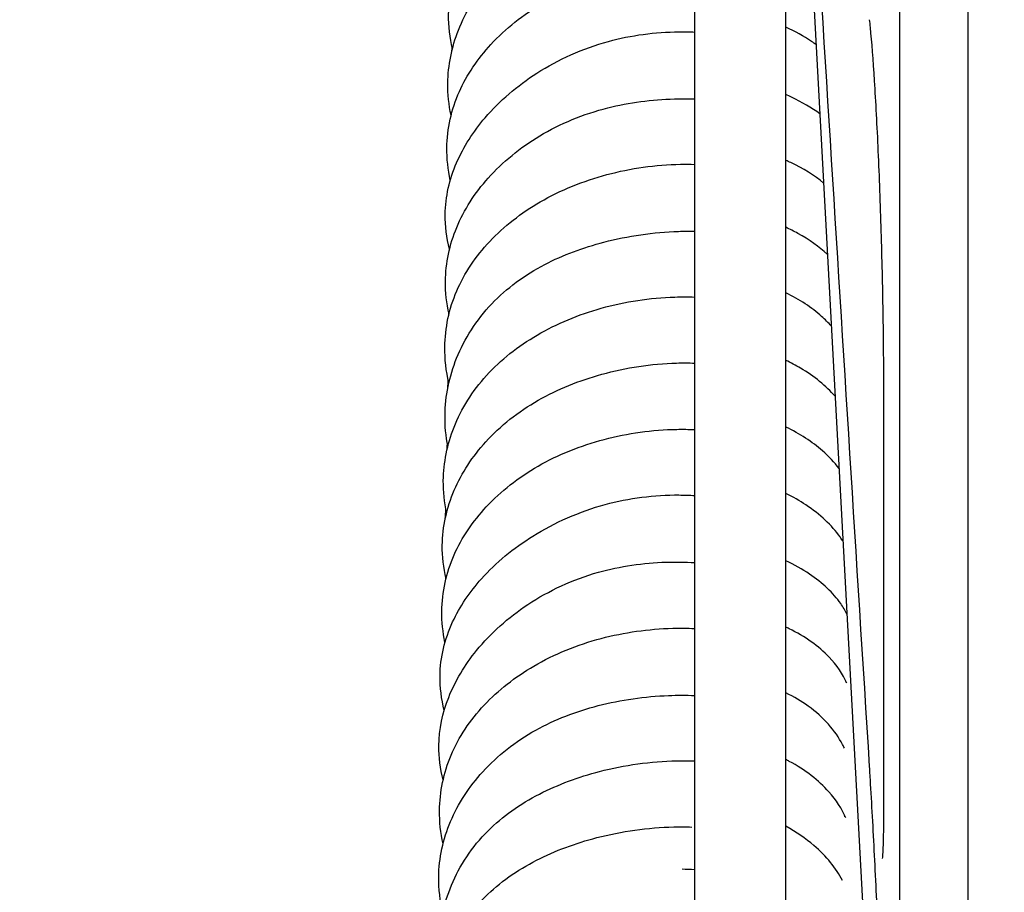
# Model space of a CAD drawing. Header units: millimetres. Extents: x 49320 to 60117, y -4209 to 20568.
# Tile 44 of 252: x 52403.54 to 52407.86, y -1969.88 to -1966.05. Entities that reach past the tile are written whole.
import ezdxf

# ---------------------------------------------------------------- set-up
doc = ezdxf.new("R2010")
doc.units = ezdxf.units.MM
doc.layers.add('_mt_hatch żelbet', color=8, linetype='Continuous', lineweight=9)
doc.layers.add('_mt_widok', color=253, linetype='Continuous')
doc.layers.add('ARCATA', color=4, linetype='Continuous')

# ---------------------------------------------------------------- blocks, each defined once
blk = doc.blocks.new('WINDA 1 DZ')
at = {"layer": 'ARCATA', "color": 5, "true_color": 0x1414ff}
for p, q in [((169.925, 76.9332), (169.925, 65.3942)), ((169.925, 76.9332), (169.925, 65.3942)), ((170.325, 65.3942), (170.325, 75.1687)), ((170.325, 65.3942), (170.325, 75.1687)), ((170.825, 65.0677), (170.825, 75.0437)), ((170.825, 65.0677), (170.825, 75.0437)), ((171.125, 65.0677), (171.125, 75.0437)), ((171.125, 65.0677), (171.125, 75.0437)), ((170.325, 74.2927), (170.825, 65.0677)), ((170.325, 74.2927), (170.825, 65.0677))]:
    blk.add_line(p, q, dxfattribs=at)
blk.add_ellipse((170.855, 68.472), major_axis=(-0.1, 0), ratio=0.79368, start_param=6.283058, end_param=6.283117, dxfattribs=at)
blk.add_ellipse((170.855, 68.472), major_axis=(-0.1, 0), ratio=0.79368, start_param=6.283058, end_param=6.283117, dxfattribs=at)
for points in [[(170.6926, 68.6723), (170.578, 70.5039), (170.4634, 72.3354), (170.349, 74.167)], [(170.6926, 68.6723), (170.578, 70.5039), (170.4634, 72.3354), (170.349, 74.167)], [(168.8599, 71.8119), (168.8602, 71.8165), (168.8605, 71.8212), (168.8608, 71.8259)], [(168.8463, 70.6536), (168.8464, 70.6555), (168.8466, 70.6573), (168.8467, 70.6592)], [(168.8423, 70.3341), (168.8426, 70.345), (168.8432, 70.3558), (168.8441, 70.3667)], [(170.755, 68.472), (170.755, 69.0116), (170.755, 69.6476), (170.755, 70.3491)], [(170.755, 68.472), (170.755, 69.0116), (170.755, 69.6476), (170.755, 70.3491)], [(168.8385, 70.0617), (168.8389, 70.0701), (168.8395, 70.0785), (168.8402, 70.0869)], [(168.8308, 69.7595), (168.8312, 69.7732), (168.8322, 69.7869), (168.8337, 69.8006)], [(168.8332, 69.4927), (168.8333, 69.4945), (168.8334, 69.4963), (168.8336, 69.4981)], [(170.5881, 69.043), (170.5886, 69.0441), (170.5891, 69.0452), (170.5896, 69.0462)], [(170.5881, 69.043), (170.5886, 69.0441), (170.5891, 69.0452), (170.5896, 69.0462)], [(170.5837, 68.4587), (170.5825, 68.4578), (170.5813, 68.4568), (170.5801, 68.4558)], [(170.5837, 68.4587), (170.5825, 68.4578), (170.5813, 68.4568), (170.5801, 68.4558)], [(170.5839, 68.4524), (170.5843, 68.4534), (170.5848, 68.4544), (170.5853, 68.4553)], [(170.5839, 68.4524), (170.5843, 68.4534), (170.5848, 68.4544), (170.5853, 68.4553)], [(169.8696, 68.2231), (169.8881, 68.2228), (169.9066, 68.2221), (169.925, 68.221)]]:
    blk.add_open_spline(points, degree=3, dxfattribs=at)
for points, knots in [([(168.862, 71.8204), (168.8506, 71.8703), (168.8449, 71.9211), (168.8462, 72.0569), (168.8657, 72.1441), (168.9366, 72.2969), (168.9845, 72.3655), (169.1065, 72.495), (169.1843, 72.5558), (169.3622, 72.6588), (169.4662, 72.7008), (169.6733, 72.7517), (169.7776, 72.7643), (169.895, 72.7661), (169.91, 72.766), (169.925, 72.7658)], [194.946824, 194.946824, 194.946824, 194.946824, 195.134585, 195.134585, 195.451897, 195.451897, 195.739483, 195.739483, 196.058136, 196.058136, 196.395027, 196.395027, 196.703315, 196.703315, 196.748339, 196.748339, 196.748339, 196.748339]), ([(168.8565, 71.5291), (168.8463, 71.5755), (168.8415, 71.6227), (168.843, 71.7481), (168.859, 71.8276), (168.9204, 71.9836), (168.9687, 72.0614), (169.0922, 72.1981), (169.1692, 72.2582), (169.3391, 72.3572), (169.4344, 72.3975), (169.6385, 72.4556), (169.7503, 72.473), (169.8819, 72.4772), (169.9035, 72.4773), (169.925, 72.4769)], [188.76177, 188.76177, 188.76177, 188.76177, 188.935442, 188.935442, 189.228647, 189.228647, 189.544521, 189.544521, 189.857935, 189.857935, 190.172018, 190.172018, 190.503111, 190.503111, 190.567772, 190.567772, 190.567772, 190.567772]), ([(168.8529, 71.2436), (168.8425, 71.2908), (168.8374, 71.3389), (168.8388, 71.4698), (168.8574, 71.5547), (168.9255, 71.707), (168.9731, 71.777), (169.0946, 71.9091), (169.1725, 71.9712), (169.3501, 72.0754), (169.4533, 72.1175), (169.6588, 72.1691), (169.7623, 72.1822), (169.8844, 72.1849), (169.9047, 72.1849), (169.925, 72.1845)], [182.583971, 182.583971, 182.583971, 182.583971, 182.761352, 182.761352, 183.070985, 183.070985, 183.362379, 183.362379, 183.684336, 183.684336, 184.019579, 184.019579, 184.325747, 184.325747, 184.386745, 184.386745, 184.386745, 184.386745]), ([(170.755, 70.3491), (170.755, 70.4441), (170.7541, 70.5528), (170.7504, 70.7797), (170.7476, 70.9009), (170.7404, 71.1393), (170.736, 71.2596), (170.7261, 71.4826), (170.7205, 71.5885), (170.7088, 71.7713), (170.7026, 71.8513), (170.6953, 71.9261), (170.6941, 71.9377), (170.6929, 71.9486)], [0, 0, 0, 0, 0.361008, 0.361008, 0.720233, 0.720233, 1.07641, 1.07641, 1.42761, 1.42761, 1.77217, 1.77217, 1.839539, 1.839539, 1.839539, 1.839539]), ([(170.755, 70.3491), (170.755, 70.4441), (170.7541, 70.5528), (170.7504, 70.7797), (170.7476, 70.9009), (170.7404, 71.1393), (170.736, 71.2596), (170.7261, 71.4826), (170.7205, 71.5885), (170.7088, 71.7713), (170.7026, 71.8513), (170.6953, 71.9261), (170.6941, 71.9377), (170.6929, 71.9486)], [0, 0, 0, 0, 0.361008, 0.361008, 0.720233, 0.720233, 1.07641, 1.07641, 1.42761, 1.42761, 1.77217, 1.77217, 1.839539, 1.839539, 1.839539, 1.839539]), ([(168.8496, 70.9417), (168.8367, 70.9917), (168.8299, 71.0432), (168.8313, 71.1712), (168.8494, 71.2489), (168.9109, 71.3912), (168.9539, 71.458), (169.0687, 71.5922), (169.1461, 71.6587), (169.3263, 71.7737), (169.4336, 71.8224), (169.646, 71.8807), (169.7523, 71.8944), (169.8791, 71.8956), (169.9021, 71.8953), (169.925, 71.8944)], [176.387951, 176.387951, 176.387951, 176.387951, 176.576833, 176.576833, 176.860471, 176.860471, 177.136425, 177.136425, 177.46958, 177.46958, 177.825676, 177.825676, 178.138168, 178.138168, 178.207273, 178.207273, 178.207273, 178.207273]), ([(170.458, 71.8393), (170.4516, 71.844), (170.445, 71.8486), (170.4043, 71.8761), (170.3662, 71.8972), (170.325, 71.9156)], [204.056711, 204.056711, 204.056711, 204.056711, 204.0869745, 204.0869745, 204.2412188, 204.2412188, 204.2412188, 204.2412188]), ([(168.8472, 70.6571), (168.8363, 70.7044), (168.8309, 70.7527), (168.8324, 70.8806), (168.8496, 70.9614), (168.913, 71.1145), (168.9605, 71.1883), (169.0822, 71.3242), (169.1591, 71.3872), (169.3347, 71.4924), (169.4371, 71.535), (169.6383, 71.5856), (169.738, 71.5985), (169.8658, 71.602), (169.8954, 71.6019), (169.925, 71.6009)], [170.212296, 170.212296, 170.212296, 170.212296, 170.38992, 170.38992, 170.686985, 170.686985, 170.989837, 170.989837, 171.311989, 171.311989, 171.644886, 171.644886, 171.94029, 171.94029, 172.029212, 172.029212, 172.029212, 172.029212]), ([(170.4745, 71.5353), (170.4378, 71.5621), (170.3959, 71.5868), (170.3422, 71.6122), (170.3337, 71.616), (170.325, 71.6198)], [209.248251, 209.248251, 209.248251, 209.248251, 209.4219716, 209.4219716, 209.4542208, 209.4542208, 209.4542208, 209.4542208]), ([(168.8467, 70.3553), (168.8342, 70.4071), (168.8283, 70.46), (168.8298, 70.5955), (168.8473, 70.6798), (168.9143, 70.8366), (168.9643, 70.9105), (169.0882, 71.042), (169.1638, 71.101), (169.3364, 71.2009), (169.4365, 71.2414), (169.6441, 71.2969), (169.7543, 71.3126), (169.8833, 71.3149), (169.9042, 71.3148), (169.925, 71.3141)], [164.014599, 164.014599, 164.014599, 164.014599, 164.209877, 164.209877, 164.519514, 164.519514, 164.825242, 164.825242, 165.134415, 165.134415, 165.460734, 165.460734, 165.786288, 165.786288, 165.848911, 165.848911, 165.848911, 165.848911]), ([(170.4909, 71.2321), (170.4506, 71.2659), (170.4016, 71.2965), (170.3397, 71.3252), (170.3324, 71.3284), (170.325, 71.3316)], [214.4339877, 214.4339877, 214.4339877, 214.4339877, 214.6432361, 214.6432361, 214.6707235, 214.6707235, 214.6707235, 214.6707235]), ([(170.5079, 70.9189), (170.4712, 70.9527), (170.4275, 70.9841), (170.3612, 71.0206), (170.3434, 71.0295), (170.325, 71.038)], [219.6115197, 219.6115197, 219.6115197, 219.6115197, 219.8130799, 219.8130799, 219.8827756, 219.8827756, 219.8827756, 219.8827756]), ([(168.8421, 70.0768), (168.8332, 70.1218), (168.8291, 70.1675), (168.8307, 70.2974), (168.8482, 70.383), (168.9151, 70.5489), (168.9674, 70.6311), (169.099, 70.7698), (169.1792, 70.8289), (169.3479, 70.9166), (169.4363, 70.9493), (169.6329, 71.0005), (169.7445, 71.0164), (169.8781, 71.0208), (169.9016, 71.021), (169.925, 71.0207)], [157.847409, 157.847409, 157.847409, 157.847409, 158.01619, 158.01619, 158.332671, 158.332671, 158.667067, 158.667067, 158.98198, 158.98198, 159.266585, 159.266585, 159.597983, 159.597983, 159.668213, 159.668213, 159.668213, 159.668213]), ([(168.8368, 69.7856), (168.8265, 69.8321), (168.8217, 69.8795), (168.8232, 70.0054), (168.8394, 70.0852), (168.9011, 70.2416), (168.9496, 70.3196), (169.0735, 70.4561), (169.1499, 70.5161), (169.3199, 70.615), (169.4156, 70.6551), (169.6191, 70.7121), (169.7297, 70.7286), (169.8674, 70.7329), (169.8962, 70.7329), (169.925, 70.732)], [151.662606, 151.662606, 151.662606, 151.662606, 151.836759, 151.836759, 152.13131, 152.13131, 152.447914, 152.447914, 152.760311, 152.760311, 153.075081, 153.075081, 153.402455, 153.402455, 153.488965, 153.488965, 153.488965, 153.488965]), ([(170.5249, 70.6047), (170.5117, 70.6192), (170.4974, 70.6334), (170.4386, 70.6857), (170.3855, 70.7215), (170.325, 70.7505)], [224.783936, 224.783936, 224.783936, 224.783936, 224.8660922, 224.8660922, 225.0997045, 225.0997045, 225.0997045, 225.0997045]), ([(168.834, 69.4962), (168.8229, 69.5445), (168.8172, 69.5937), (168.8186, 69.7245), (168.8373, 69.8073), (168.9031, 69.9603), (168.9503, 70.0326), (169.0722, 70.1669), (169.151, 70.2291), (169.324, 70.3274), (169.4191, 70.3659), (169.6231, 70.4223), (169.7352, 70.4393), (169.872, 70.4432), (169.8986, 70.4432), (169.925, 70.4423)], [145.480519, 145.480519, 145.480519, 145.480519, 145.661745, 145.661745, 145.965741, 145.965741, 146.263983, 146.263983, 146.585847, 146.585847, 146.896826, 146.896826, 147.228739, 147.228739, 147.308233, 147.308233, 147.308233, 147.308233]), ([(170.5416, 70.2966), (170.5023, 70.3418), (170.4503, 70.3842), (170.369, 70.4321), (170.3475, 70.4435), (170.325, 70.4541)], [229.9683735, 229.9683735, 229.9683735, 229.9683735, 230.225371, 230.225371, 230.3112244, 230.3112244, 230.3112244, 230.3112244]), ([(168.8295, 69.2163), (168.82, 69.2617), (168.8153, 69.3078), (168.8167, 69.4372), (168.835, 69.5223), (168.9032, 69.6767), (168.9517, 69.748), (169.0743, 69.8797), (169.1516, 69.9407), (169.326, 70.0407), (169.4255, 70.0804), (169.631, 70.1344), (169.7396, 70.1496), (169.8727, 70.1521), (169.8989, 70.1518), (169.925, 70.1508)], [139.309323, 139.309323, 139.309323, 139.309323, 139.479458, 139.479458, 139.790696, 139.790696, 140.087284, 140.087284, 140.404448, 140.404448, 140.727432, 140.727432, 141.04876, 141.04876, 141.127463, 141.127463, 141.127463, 141.127463]), ([(170.5588, 69.9797), (170.5384, 70.0068), (170.5141, 70.033), (170.4416, 70.0965), (170.3867, 70.1321), (170.325, 70.1617)], [235.1384422, 235.1384422, 235.1384422, 235.1384422, 235.2877047, 235.2877047, 235.5252238, 235.5252238, 235.5252238, 235.5252238]), ([(168.8263, 68.9187), (168.8139, 68.9684), (168.8074, 69.0192), (168.8086, 69.15), (168.8283, 69.2318), (168.8944, 69.3742), (168.9379, 69.438), (169.053, 69.5666), (169.1299, 69.6302), (169.3105, 69.7427), (169.419, 69.7909), (169.6367, 69.8504), (169.7481, 69.8643), (169.8792, 69.8635), (169.9022, 69.8628), (169.925, 69.8614)], [133.118685, 133.118685, 133.118685, 133.118685, 133.305582, 133.305582, 133.602102, 133.602102, 133.868862, 133.868862, 134.194011, 134.194011, 134.553147, 134.553147, 134.879166, 134.879166, 134.948278, 134.948278, 134.948278, 134.948278]), ([(170.5761, 69.6606), (170.572, 69.667), (170.5677, 69.6733), (170.5269, 69.7302), (170.4756, 69.7789), (170.386, 69.8381), (170.3565, 69.8547), (170.325, 69.8699)], [240.3049856, 240.3049856, 240.3049856, 240.3049856, 240.3398561, 240.3398561, 240.6195829, 240.6195829, 240.7406654, 240.7406654, 240.7406654, 240.7406654]), ([(168.8216, 68.6139), (168.8086, 68.6628), (168.8019, 68.7133), (168.8034, 68.8354), (168.819, 68.9078), (168.8747, 69.0486), (168.9166, 69.1181), (169.0297, 69.2571), (169.1064, 69.3259), (169.2847, 69.4437), (169.3905, 69.4932), (169.598, 69.5515), (169.7, 69.5658), (169.8418, 69.5703), (169.8836, 69.5696), (169.925, 69.5672)], [126.918712, 126.918712, 126.918712, 126.918712, 127.102969, 127.102969, 127.368855, 127.368855, 127.652207, 127.652207, 127.990192, 127.990192, 128.343486, 128.343486, 128.644778, 128.644778, 128.769924, 128.769924, 128.769924, 128.769924]), ([(170.5934, 69.3412), (170.5858, 69.3567), (170.5767, 69.3722), (170.5339, 69.4334), (170.4861, 69.4781), (170.3971, 69.5377), (170.3622, 69.5573), (170.325, 69.575)], [245.4672628, 245.4672628, 245.4672628, 245.4672628, 245.5525955, 245.5525955, 245.8117092, 245.8117092, 245.9540446, 245.9540446, 245.9540446, 245.9540446]), ([(168.8209, 68.3331), (168.8101, 68.3813), (168.805, 68.4303), (168.8065, 68.5609), (168.8236, 68.6441), (168.8893, 68.8009), (168.9395, 68.8759), (169.0631, 69.0069), (169.1374, 69.0651), (169.3088, 69.1654), (169.4099, 69.2068), (169.6161, 69.2612), (169.7232, 69.2762), (169.8608, 69.2797), (169.893, 69.2794), (169.925, 69.2779)], [120.746544, 120.746544, 120.746544, 120.746544, 120.927288, 120.927288, 121.233186, 121.233186, 121.541759, 121.541759, 121.846309, 121.846309, 122.175755, 122.175755, 122.492888, 122.492888, 122.589355, 122.589355, 122.589355, 122.589355]), ([(170.5934, 69.0383), (170.5754, 69.0778), (170.5493, 69.1169), (170.4703, 69.1996), (170.4094, 69.2425), (170.3346, 69.2794), (170.3298, 69.2817), (170.325, 69.284)], [250.6659334, 250.6659334, 250.6659334, 250.6659334, 250.8769106, 250.8769106, 251.1508047, 251.1508047, 251.1692641, 251.1692641, 251.1692641, 251.1692641]), ([(168.82, 68.0312), (168.8076, 68.0827), (168.8015, 68.1354), (168.803, 68.2701), (168.8208, 68.3538), (168.887, 68.5097), (168.9354, 68.5837), (169.0595, 68.7197), (169.1386, 68.7825), (169.3113, 68.8784), (169.4051, 68.9144), (169.6016, 68.9654), (169.7069, 68.9802), (169.8489, 68.9855), (169.887, 68.9854), (169.925, 68.9839)], [114.550585, 114.550585, 114.550585, 114.550585, 114.744712, 114.744712, 115.051956, 115.051956, 115.357566, 115.357566, 115.681295, 115.681295, 115.983868, 115.983868, 116.296592, 116.296592, 116.410772, 116.410772, 116.410772, 116.410772]), ([(170.582, 68.7534), (170.5795, 68.7586), (170.5769, 68.7638), (170.5425, 68.8292), (170.4916, 68.8887), (170.3938, 68.9588), (170.3608, 68.9783), (170.325, 68.9956)], [255.8951695, 255.8951695, 255.8951695, 255.8951695, 255.9228796, 255.9228796, 256.2461284, 256.2461284, 256.3842495, 256.3842495, 256.3842495, 256.3842495]), ([(168.8169, 67.7528), (168.8078, 67.7989), (168.8036, 67.8457), (168.8052, 67.9798), (168.8233, 68.0685), (168.8935, 68.2376), (168.9477, 68.3201), (169.0813, 68.4537), (169.1592, 68.5082), (169.3258, 68.5937), (169.4156, 68.6268), (169.6172, 68.6789), (169.7326, 68.695), (169.8725, 68.6982), (169.8988, 68.6981), (169.925, 68.6973)], [108.382428, 108.382428, 108.382428, 108.382428, 108.555859, 108.555859, 108.883904, 108.883904, 109.220438, 109.220438, 109.520731, 109.520731, 109.810194, 109.810194, 110.152053, 110.152053, 110.230745, 110.230745, 110.230745, 110.230745]), ([(170.5887, 68.448), (170.5713, 68.4868), (170.5463, 68.5252), (170.4696, 68.6112), (170.4106, 68.6578), (170.3353, 68.6978), (170.3302, 68.7005), (170.325, 68.7031)], [261.0873239, 261.0873239, 261.0873239, 261.0873239, 261.2935973, 261.2935973, 261.5775094, 261.5775094, 261.5978249, 261.5978249, 261.5978249, 261.5978249]), ([(170.755, 67.1327), (170.755, 67.1755), (170.7542, 67.2366), (170.7507, 67.3866), (170.7481, 67.4783), (170.7412, 67.6803), (170.7368, 67.7935), (170.7271, 68.0241), (170.7215, 68.1445), (170.7098, 68.3762), (170.7035, 68.4906), (170.6957, 68.6215), (170.6941, 68.6472), (170.6926, 68.6723)], [0, 0, 0, 0, 0.345939, 0.345939, 0.699634, 0.699634, 1.056192, 1.056192, 1.408824, 1.408824, 1.756655, 1.756655, 1.843788, 1.843788, 1.843788, 1.843788]), ([(170.755, 67.1327), (170.755, 67.1755), (170.7542, 67.2366), (170.7507, 67.3866), (170.7481, 67.4783), (170.7412, 67.6803), (170.7368, 67.7935), (170.7271, 68.0241), (170.7215, 68.1445), (170.7098, 68.3762), (170.7035, 68.4906), (170.6957, 68.6215), (170.6941, 68.6472), (170.6926, 68.6723)], [0, 0, 0, 0, 0.345939, 0.345939, 0.699634, 0.699634, 1.056192, 1.056192, 1.408824, 1.408824, 1.756655, 1.756655, 1.843788, 1.843788, 1.843788, 1.843788]), ([(170.7495, 68.2693), (170.7495, 68.2693), (170.7495, 68.2694), (170.7498, 68.271), (170.7504, 68.276), (170.752, 68.2966), (170.7531, 68.3188), (170.7546, 68.3802), (170.755, 68.4225), (170.755, 68.4719)], [0.1591227, 0.1591227, 0.1591227, 0.1591227, 0.1754164, 0.1754164, 0.2775329, 0.2775329, 0.4840808, 0.4840808, 0.7294456, 0.7294456, 0.7294456, 0.7294456]), ([(170.7495, 68.2693), (170.7495, 68.2693), (170.7495, 68.2694), (170.7498, 68.271), (170.7504, 68.276), (170.752, 68.2966), (170.7531, 68.3188), (170.7546, 68.3802), (170.755, 68.4225), (170.755, 68.4719)], [0.1591227, 0.1591227, 0.1591227, 0.1591227, 0.1754164, 0.1754164, 0.2775329, 0.2775329, 0.4840808, 0.4840808, 0.7294456, 0.7294456, 0.7294456, 0.7294456]), ([(168.8043, 67.4624), (168.7952, 67.5086), (168.791, 67.5554), (168.7926, 67.6895), (168.8107, 67.7782), (168.8809, 67.9473), (168.9351, 68.0298), (169.0687, 68.1634), (169.1466, 68.2179), (169.3132, 68.3034), (169.403, 68.3365), (169.6047, 68.3886), (169.7201, 68.4047), (169.86, 68.4079), (169.8862, 68.4078), (169.9124, 68.4069)], [108.382428, 108.382428, 108.382428, 108.382428, 108.555859, 108.555859, 108.883904, 108.883904, 109.220438, 109.220438, 109.520731, 109.520731, 109.810194, 109.810194, 110.152053, 110.152053, 110.230745, 110.230745, 110.230745, 110.230745]), ([(170.5741, 68.1727), (170.5458, 68.226), (170.5031, 68.2789), (170.413, 68.3566), (170.3714, 68.3854), (170.325, 68.4105)], [266.3357567, 266.3357567, 266.3357567, 266.3357567, 266.6208995, 266.6208995, 266.8079659, 266.8079659, 266.8079659, 266.8079659])]:
    blk.add_open_spline(points, degree=3, knots=knots, dxfattribs=at)

msp = doc.modelspace()

# ---------------------------------------------------------------- hatches: boundary and pattern name
at = {"layer": '_mt_hatch żelbet', "ltscale": 2, "transparency": 33554687}
h = msp.add_hatch(dxfattribs=at)
h.set_pattern_fill('ANSI36', color=8)
h.set_pattern_definition([(45, (55916.9242, 1437.763), (1.683798, 6.173926), [7.9375, -1.5875, 0, -1.5875])])
edge = h.paths.add_edge_path()
edge.add_line((52283.3225, -2023), (52251.5763, -2023))
edge.add_line((52251.5763, -2023), (52251.5763, -1940.6))
edge.add_line((52251.5763, -1940.6), (52249.7263, -1940.6))
edge.add_line((52249.7263, -1940.6), (52249.6763, -1940.55))
edge.add_arc((52249.6263, -1940.55), 0.05, 0, 90)
edge.add_line((52249.6263, -1940.5), (52247.1263, -1940.5))
edge.add_line((52247.1263, -1940.5), (52247.1263, -1940.575))
edge.add_line((52247.1263, -1940.575), (52247.1013, -1940.6))
edge.add_line((52247.1013, -1940.6), (52246.9013, -1940.6))
edge.add_line((52246.9013, -1940.6), (52246.8763, -1940.575))
edge.add_line((52246.8763, -1940.575), (52246.8763, -1940.5))
edge.add_line((52246.8763, -1940.5), (52246.8263, -1940.5))
edge.add_line((52246.8263, -1940.5), (52246.8263, -1939.5))
edge.add_line((52246.8263, -1939.5), (52246.8763, -1939.5))
edge.add_line((52246.8763, -1939.5), (52246.8763, -1939.425))
edge.add_line((52246.8763, -1939.425), (52246.9013, -1939.4))
edge.add_line((52246.9013, -1939.4), (52247.1013, -1939.4))
edge.add_line((52247.1013, -1939.4), (52247.1263, -1939.425))
edge.add_line((52247.1263, -1939.425), (52247.1263, -1939.5))
edge.add_line((52247.1263, -1939.5), (52249.6263, -1939.5))
edge.add_arc((52249.6263, -1939.45), 0.05, 270, 360)
edge.add_line((52249.6763, -1939.45), (52249.7263, -1939.4))
edge.add_line((52249.7263, -1939.4), (52251.5763, -1939.4))
edge.add_line((52251.5763, -1939.4), (52251.5763, -1932.6))
edge.add_line((52251.5763, -1932.6), (52249.7263, -1932.6))
edge.add_line((52249.7263, -1932.6), (52249.6763, -1932.55))
edge.add_arc((52249.6263, -1932.55), 0.05, 0, 90)
edge.add_line((52249.6263, -1932.5), (52247.1263, -1932.5))
edge.add_line((52247.1263, -1932.5), (52247.1263, -1932.575))
edge.add_line((52247.1263, -1932.575), (52247.1013, -1932.6))
edge.add_line((52247.1013, -1932.6), (52246.9013, -1932.6))
edge.add_line((52246.9013, -1932.6), (52246.8763, -1932.575))
edge.add_line((52246.8763, -1932.575), (52246.8763, -1932.5))
edge.add_line((52246.8763, -1932.5), (52246.8263, -1932.5))
edge.add_line((52246.8263, -1932.5), (52246.8263, -1932.625))
edge.add_arc((52246.8013, -1932.625), 0.025, 270, 360, ccw=False)
edge.add_line((52246.8013, -1932.65), (52245.4513, -1932.65))
edge.add_arc((52245.4513, -1932.625), 0.025, 180, 270, ccw=False)
edge.add_line((52245.4263, -1932.6029), (52245.4263, -1932.5039))
edge.add_line((52245.4263, -1932.5039), (52244.1919, -1932.6))
edge.add_arc((52244.1763, -1932.4006), 0.2, 180, 274.4517, ccw=False)
edge.add_line((52243.9763, -1932.4006), (52243.9763, -1931.5994))
edge.add_arc((52244.1763, -1931.5994), 0.2, 85.5483, 180, ccw=False)
edge.add_line((52244.1919, -1931.4), (52245.4263, -1931.4961))
edge.add_line((52245.4263, -1931.4961), (52245.4263, -1931.3756))
edge.add_arc((52245.4513, -1931.375), 0.025, 90, 180, ccw=False)
edge.add_line((52245.4513, -1931.35), (52246.8013, -1931.35))
edge.add_arc((52246.8013, -1931.375), 0.025, 0, 90, ccw=False)
edge.add_line((52246.8263, -1931.375), (52246.8263, -1931.5))
edge.add_line((52246.8263, -1931.5), (52246.8763, -1931.5))
edge.add_line((52246.8763, -1931.5), (52246.8763, -1931.425))
edge.add_line((52246.8763, -1931.425), (52246.9013, -1931.4))
edge.add_line((52246.9013, -1931.4), (52247.1013, -1931.4))
edge.add_line((52247.1013, -1931.4), (52247.1263, -1931.425))
edge.add_line((52247.1263, -1931.425), (52247.1263, -1931.5))
edge.add_line((52247.1263, -1931.5), (52249.6263, -1931.5))
edge.add_arc((52249.6263, -1931.45), 0.05, 270, 360)
edge.add_line((52249.6763, -1931.45), (52249.7263, -1931.4))
edge.add_line((52249.7263, -1931.4), (52251.5763, -1931.4))
edge.add_line((52251.5763, -1931.4), (52251.5763, -1866.25))
edge.add_line((52251.5763, -1866.25), (52249.7263, -1866.25))
edge.add_line((52249.7263, -1866.25), (52249.6763, -1866.2))
edge.add_arc((52249.6263, -1866.2), 0.05, 0, 90)
edge.add_line((52249.6263, -1866.15), (52247.1263, -1866.15))
edge.add_line((52247.1263, -1866.15), (52247.1263, -1866.225))
edge.add_line((52247.1263, -1866.225), (52247.1013, -1866.25))
edge.add_line((52247.1013, -1866.25), (52246.9013, -1866.25))
edge.add_line((52246.9013, -1866.25), (52246.8763, -1866.225))
edge.add_line((52246.8763, -1866.225), (52246.8763, -1866.15))
edge.add_line((52246.8763, -1866.15), (52246.8263, -1866.15))
edge.add_line((52246.8263, -1866.15), (52246.8263, -1866.275))
edge.add_arc((52246.8013, -1866.275), 0.025, 270, 360, ccw=False)
edge.add_line((52246.8013, -1866.3), (52245.4513, -1866.3))
edge.add_arc((52245.4513, -1866.275), 0.025, 180, 270, ccw=False)
edge.add_line((52245.4263, -1866.275), (52245.4263, -1866.1539))
edge.add_line((52245.4263, -1866.1539), (52244.6919, -1866.25))
edge.add_arc((52244.6763, -1866.0506), 0.2, 180, 274.4517, ccw=False)
edge.add_line((52244.4763, -1866.0506), (52244.4763, -1865.2494))
edge.add_arc((52244.6763, -1865.2494), 0.2, 85.5483, 180, ccw=False)
edge.add_line((52244.6919, -1865.05), (52245.4263, -1865.1461))
edge.add_line((52245.4263, -1865.1461), (52245.4263, -1865.025))
edge.add_arc((52245.4513, -1865.025), 0.025, 90, 180, ccw=False)
edge.add_line((52245.4513, -1865), (52246.8013, -1865))
edge.add_arc((52246.8013, -1865.025), 0.025, 0, 90, ccw=False)
edge.add_line((52246.8263, -1865.025), (52246.8263, -1865.15))
edge.add_line((52246.8263, -1865.15), (52246.8763, -1865.15))
edge.add_line((52246.8763, -1865.15), (52246.8763, -1865.075))
edge.add_line((52246.8763, -1865.075), (52246.9013, -1865.05))
edge.add_line((52246.9013, -1865.05), (52247.1013, -1865.05))
edge.add_line((52247.1013, -1865.05), (52247.1263, -1865.075))
edge.add_line((52247.1263, -1865.075), (52247.1263, -1865.15))
edge.add_line((52247.1263, -1865.15), (52249.6263, -1865.15))
edge.add_arc((52249.6263, -1865.1), 0.05, 270, 360)
edge.add_line((52249.6763, -1865.1), (52249.7263, -1865.05))
edge.add_line((52249.7263, -1865.05), (52251.5763, -1865.05))
edge.add_line((52251.5763, -1865.05), (52251.5763, -1856.15))
edge.add_line((52251.5763, -1856.15), (52249.7263, -1856.15))
edge.add_line((52249.7263, -1856.15), (52249.6763, -1856.1))
edge.add_arc((52249.6263, -1856.1), 0.05, 0, 90)
edge.add_line((52249.6263, -1856.05), (52247.1263, -1856.05))
edge.add_line((52247.1263, -1856.05), (52247.1263, -1856.125))
edge.add_line((52247.1263, -1856.125), (52247.1013, -1856.15))
edge.add_line((52247.1013, -1856.15), (52246.9013, -1856.15))
edge.add_line((52246.9013, -1856.15), (52246.8763, -1856.125))
edge.add_line((52246.8763, -1856.125), (52246.8763, -1856.05))
edge.add_line((52246.8763, -1856.05), (52246.8263, -1856.05))
edge.add_line((52246.8263, -1856.05), (52246.8263, -1856.175))
edge.add_arc((52246.8013, -1856.175), 0.025, 270, 360, ccw=False)
edge.add_line((52246.8013, -1856.2), (52246.4455, -1856.2))
edge.add_spline(control_points=[(52246.4364, -1856.189), (52246.4364, -1856.189), (52246.4363, -1856.1889), (52246.4357, -1856.1887), (52246.4348, -1856.1883), (52246.4317, -1856.1873), (52246.4291, -1856.1866), (52246.4222, -1856.1851), (52246.4176, -1856.1842), (52246.407, -1856.1827), (52246.4009, -1856.182), (52246.3886, -1856.1812), (52246.3824, -1856.181), (52246.3763, -1856.181)], knot_values=[0.024008, 0.024008, 0.024008, 0.024008, 0.028269, 0.028269, 0.039404, 0.039404, 0.055597, 0.055597, 0.075883, 0.075883, 0.097542, 0.097542, 0.117485, 0.117485, 0.117485, 0.117485], degree=3, periodic=0)
edge.add_line((52246.3763, -1856.181), (52245.5763, -1856.181))
edge.add_spline(control_points=[(52245.5763, -1856.1983), (52245.5705, -1856.1983), (52245.5646, -1856.1982), (52245.5452, -1856.198), (52245.5321, -1856.1977), (52245.5073, -1856.1965), (52245.4957, -1856.1957), (52245.4749, -1856.1929), (52245.4654, -1856.191), (52245.4509, -1856.1857), (52245.4454, -1856.183), (52245.4364, -1856.1756), (52245.4329, -1856.1717), (52245.4278, -1856.1618), (52245.4263, -1856.1559), (52245.4263, -1856.1503)], knot_values=[0, 0, 0, 0, 0.0173, 0.0173, 0.057137, 0.057137, 0.096974, 0.096974, 0.13681, 0.13681, 0.163111, 0.163111, 0.180869, 0.180869, 0.199184, 0.199184, 0.199184, 0.199184], degree=3, periodic=0)
edge.add_line((52245.4263, -1856.1503), (52245.4263, -1856.0539))
edge.add_line((52245.4263, -1856.0539), (52244.6919, -1856.15))
edge.add_arc((52244.6763, -1855.9506), 0.2, 180, 274.4517, ccw=False)
edge.add_line((52244.4763, -1855.9506), (52244.4763, -1855.1494))
edge.add_arc((52244.6763, -1855.1494), 0.2, 85.5483, 180, ccw=False)
edge.add_line((52244.6919, -1854.95), (52245.4263, -1855.0461))
edge.add_line((52245.4263, -1855.0461), (52245.4263, -1854.925))
edge.add_arc((52245.4513, -1854.925), 0.025, 90, 180, ccw=False)
edge.add_line((52245.4513, -1854.9), (52246.8013, -1854.9))
edge.add_arc((52246.8013, -1854.925), 0.025, 0, 90, ccw=False)
edge.add_line((52246.8263, -1854.925), (52246.8263, -1855.05))
edge.add_line((52246.8263, -1855.05), (52246.8763, -1855.05))
edge.add_line((52246.8763, -1855.05), (52246.8763, -1854.975))
edge.add_line((52246.8763, -1854.975), (52246.9013, -1854.95))
edge.add_line((52246.9013, -1854.95), (52247.1013, -1854.95))
edge.add_line((52247.1013, -1854.95), (52247.1263, -1854.975))
edge.add_line((52247.1263, -1854.975), (52247.1263, -1855.05))
edge.add_line((52247.1263, -1855.05), (52249.6263, -1855.05))
edge.add_arc((52249.6263, -1855), 0.05, 270, 360)
edge.add_line((52249.6763, -1855), (52249.7263, -1854.95))
edge.add_line((52249.7263, -1854.95), (52251.5763, -1854.95))
edge.add_line((52251.5763, -1854.95), (52251.5763, -1829))
edge.add_line((52251.5763, -1829), (52283.3225, -1829))
edge.add_line((52283.3225, -1829), (52283.3225, -1814.1005))
edge.add_line((52283.3225, -1814.1005), (52236.5763, -1814.1005))
edge.add_line((52236.5763, -1814.1005), (52236.5763, -2038))
edge.add_line((52236.5763, -2038), (52283.3225, -2038))
edge.add_line((52283.3225, -2038.0001), (52283.3225, -2023))
h.paths.add_polyline_path([(52431.5763, -1814.1005), (52283.3225, -1814.1005), (52283.3225, -1829), (52416.5763, -1829), (52416.5713, -1929.1), (52416.5713, -1928.2), (52415.3013, -1928.2), (52414.9013, -1928.2), (52415.9013, -1929.2), (52415.9013, -1942.8), (52414.9013, -1943.8), (52415.3013, -1943.8), (52416.5713, -1943.8), (52416.5763, -1942.9), (52416.5763, -2012), (52431.5763, -2027)])
h.paths.add_polyline_path([(52394.7763, -2014.6463), (52434.3763, -2014.6463)])
h.paths.add_polyline_path([(52431.5763, -2038), (52431.5763, -2027), (52416.5763, -2012), (52416.5763, -2023), (52409.5763, -2023), (52409.5763, -2038)])
edge = h.paths.add_edge_path(flags=16)
edge.add_spline(control_points=[(52245.438, -1939.3876), (52245.4384, -1939.3871), (52245.4389, -1939.3867), (52245.4455, -1939.38), (52245.4525, -1939.3759), (52245.4601, -1939.3726)], knot_values=[0.127222, 0.127222, 0.127222, 0.127222, 0.129604, 0.129604, 0.161729, 0.161729, 0.161729, 0.161729], degree=3, periodic=0)
edge = h.paths.add_edge_path(flags=16)
edge.add_arc((52244.1763, -1940.4006), 0.2, 180, 274.4517, ccw=False)
edge.add_line((52243.9763, -1940.4006), (52243.9763, -1939.5994))
edge.add_arc((52244.1763, -1939.5994), 0.2, 85.5483, 180, ccw=False)
edge.add_line((52244.1919, -1939.4), (52245.4263, -1939.4961))
edge.add_line((52245.4263, -1939.4961), (52245.4263, -1940.0967))
edge.add_spline(control_points=[(52245.4263, -1940.0967), (52245.4263, -1940.0972), (52245.4263, -1940.0977), (52245.4265, -1940.1138), (52245.4288, -1940.1293), (52245.4382, -1940.1589), (52245.4451, -1940.173), (52245.4607, -1940.1946), (52245.4681, -1940.2027), (52245.4763, -1940.2099)], knot_values=[0.091168, 0.091168, 0.091168, 0.091168, 0.092523, 0.092523, 0.132421, 0.132421, 0.171812, 0.171812, 0.199493, 0.199493, 0.199493, 0.199493], degree=3, periodic=0)
edge.add_spline(control_points=[(52245.4763, -1940.2099), (52245.4798, -1940.2129), (52245.4833, -1940.2158), (52245.4999, -1940.2277), (52245.5142, -1940.2348), (52245.5444, -1940.2444), (52245.5605, -1940.2469), (52245.5763, -1940.2469)], knot_values=[0, 0, 0, 0, 0.011492, 0.011492, 0.051269, 0.051269, 0.091168, 0.091168, 0.091168, 0.091168], degree=3, periodic=0)
edge.add_line((52245.5763, -1940.2469), (52246.3763, -1940.2469))
edge.add_spline(control_points=[(52246.3763, -1940.2469), (52246.3767, -1940.2469), (52246.3771, -1940.2469), (52246.3826, -1940.247), (52246.3877, -1940.2478), (52246.3975, -1940.2509), (52246.4022, -1940.2532), (52246.4106, -1940.2589), (52246.4143, -1940.2624), (52246.4204, -1940.27), (52246.4226, -1940.2741), (52246.4256, -1940.2824), (52246.4263, -1940.2866), (52246.4263, -1940.2906)], knot_values=[0, 0, 0, 0, 0.001746, 0.001746, 0.02414, 0.02414, 0.046992, 0.046992, 0.070489, 0.070489, 0.093985, 0.093985, 0.117481, 0.117481, 0.117481, 0.117481], degree=3, periodic=0)
edge.add_spline(control_points=[(52246.4263, -1940.2964), (52246.4263, -1940.3017), (52246.4251, -1940.3073), (52246.42, -1940.3174), (52246.4161, -1940.322), (52246.4072, -1940.3292), (52246.4016, -1940.3323), (52246.3893, -1940.3364), (52246.3826, -1940.3374), (52246.3763, -1940.3374)], knot_values=[-0.075489, -0.075489, -0.075489, -0.075489, -0.056592, -0.056592, -0.037695, -0.037695, -0.018848, -0.018848, 0, 0, 0, 0], degree=3, periodic=0)
edge.add_line((52246.3763, -1940.3374), (52245.5763, -1940.3374))
edge.add_spline(control_points=[(52245.5763, -1940.3374), (52245.5576, -1940.3374), (52245.5376, -1940.3404), (52245.5008, -1940.3523), (52245.4841, -1940.3612), (52245.4569, -1940.3815), (52245.4451, -1940.3943), (52245.4298, -1940.4207), (52245.4263, -1940.4342), (52245.4263, -1940.4458)], knot_values=[0.959969, 0.959969, 0.959969, 0.959969, 1.016264, 1.016264, 1.07256, 1.07256, 1.132171, 1.132171, 1.191783, 1.191783, 1.191783, 1.191783], degree=3, periodic=0)
edge.add_line((52245.4263, -1940.4458), (52245.4263, -1940.4864))
edge.add_line((52245.4263, -1940.5039), (52244.1919, -1940.6))
h.paths.add_polyline_path([(52424.0558, -1941.7, -0.437158), (52424.2713, -1941.8994), (52424.2713, -1942.7006, -0.437158), (52424.0558, -1942.9), (52422.8213, -1942.8039), (52422.8213, -1942.925, -0.414214), (52422.7963, -1942.95), (52421.4463, -1942.95, -0.414214), (52421.4213, -1942.925), (52421.4213, -1942.8), (52421.3713, -1942.8), (52421.3713, -1942.875), (52421.3463, -1942.9), (52421.1463, -1942.9), (52421.1213, -1942.875), (52421.1213, -1942.8), (52418.6213, -1942.8, 0.414214), (52418.5713, -1942.85), (52418.5213, -1942.9), (52418.5213, -1941.7), (52418.5713, -1941.75, 0.414214), (52418.6213, -1941.8), (52421.1213, -1941.8), (52421.1213, -1941.725), (52421.1463, -1941.7), (52421.3463, -1941.7), (52421.3713, -1941.725), (52421.3713, -1941.8), (52421.4213, -1941.8), (52421.4213, -1941.675, -0.414214), (52421.4463, -1941.65), (52422.7963, -1941.65, -0.414214), (52422.8213, -1941.675), (52422.8213, -1941.7961)], flags=16)
edge = h.paths.add_edge_path(flags=16)
edge.add_line((52421.5713, -1929.0538), (52422.6713, -1929.0538))
edge.add_spline(control_points=[(52422.6713, -1929.0565), (52422.6848, -1929.0565), (52422.6983, -1929.0568), (52422.7243, -1929.0581), (52422.7368, -1929.0591), (52422.76, -1929.0622), (52422.7706, -1929.0642), (52422.7901, -1929.0704), (52422.799, -1929.0743), (52422.8099, -1929.0841), (52422.8127, -1929.0872), (52422.8185, -1929.0963), (52422.8208, -1929.1029), (52422.8213, -1929.1104), (52422.8213, -1929.1113), (52422.8213, -1929.1122)], knot_values=[0, 0, 0, 0, 0.039334, 0.039334, 0.078667, 0.078667, 0.118001, 0.118001, 0.157334, 0.157334, 0.171979, 0.171979, 0.193578, 0.193578, 0.196668, 0.196668, 0.196668, 0.196668], degree=3, periodic=0)
edge.add_line((52422.8213, -1929.1122), (52422.8213, -1929.1961))
edge.add_line((52422.8213, -1929.1961), (52424.0558, -1929.1))
edge.add_arc((52424.0713, -1929.2994), 0.2, 360, 94.4517, ccw=False)
edge.add_line((52424.2713, -1929.2994), (52424.2713, -1930.1006))
edge.add_arc((52424.0713, -1930.1006), 0.2, 265.5483, 360, ccw=False)
edge.add_line((52424.0558, -1930.3), (52422.8213, -1930.2039))
edge.add_line((52422.8213, -1930.2039), (52422.8213, -1930.319))
edge.add_arc((52422.7963, -1930.325), 0.025, 270, 360, ccw=False)
edge.add_line((52422.7963, -1930.35), (52421.4463, -1930.35))
edge.add_arc((52421.4463, -1930.325), 0.025, 180, 270, ccw=False)
edge.add_line((52421.4213, -1930.325), (52421.4213, -1930.2))
edge.add_line((52421.4213, -1930.2), (52421.3713, -1930.2))
edge.add_line((52421.3713, -1930.2), (52421.3713, -1930.275))
edge.add_line((52421.3713, -1930.275), (52421.3463, -1930.3))
edge.add_line((52421.3463, -1930.3), (52421.1463, -1930.3))
edge.add_line((52421.1463, -1930.3), (52421.1213, -1930.275))
edge.add_line((52421.1213, -1930.275), (52421.1213, -1930.2))
edge.add_line((52421.1213, -1930.2), (52418.6213, -1930.2))
edge.add_arc((52418.6213, -1930.25), 0.05, 90, 180)
edge.add_line((52418.5713, -1930.25), (52418.5213, -1930.3))
edge.add_line((52418.5213, -1930.3), (52416.5763, -1930.3))
edge.add_line((52416.5713, -1930.3), (52416.5713, -1929.1))
edge.add_line((52416.5763, -1929.1), (52418.5213, -1929.1))
edge.add_line((52418.5213, -1929.1), (52418.5713, -1929.15))
edge.add_arc((52418.6213, -1929.15), 0.05, 180, 270)
edge.add_line((52418.6213, -1929.2), (52421.1213, -1929.2))
edge.add_line((52421.1213, -1929.2), (52421.1213, -1929.125))
edge.add_line((52421.1213, -1929.125), (52421.1463, -1929.1))
edge.add_line((52421.1463, -1929.1), (52421.3463, -1929.1))
edge.add_line((52421.3463, -1929.1), (52421.3713, -1929.125))
edge.add_line((52421.3713, -1929.125), (52421.3713, -1929.2))
edge.add_line((52421.3713, -1929.2), (52421.4213, -1929.2))
edge.add_line((52421.4213, -1929.2), (52421.4213, -1929.1122))
edge.add_spline(control_points=[(52421.4213, -1929.1053), (52421.4213, -1929.1039), (52421.4214, -1929.1025), (52421.4223, -1929.0949), (52421.4248, -1929.0886), (52421.4308, -1929.0801), (52421.4338, -1929.0772), (52421.445, -1929.0684), (52421.4538, -1929.0651), (52421.4729, -1929.06), (52421.4834, -1929.0583), (52421.5063, -1929.0558), (52421.5187, -1929.055), (52421.5445, -1929.054), (52421.5579, -1929.0538), (52421.5713, -1929.0538)], knot_values=[0, 0, 0, 0, 0.004418, 0.004418, 0.024591, 0.024591, 0.039334, 0.039334, 0.078667, 0.078667, 0.118001, 0.118001, 0.157334, 0.157334, 0.196668, 0.196668, 0.196668, 0.196668], degree=3, periodic=0)
edge = h.paths.add_edge_path(flags=16)
edge.add_spline(control_points=[(52422.8213, -1929.1122), (52422.8213, -1929.1113), (52422.8213, -1929.1104), (52422.8208, -1929.1029), (52422.8185, -1929.0963), (52422.8127, -1929.0872), (52422.8099, -1929.0841), (52422.799, -1929.0743), (52422.7901, -1929.0704), (52422.7706, -1929.0642), (52422.76, -1929.0622), (52422.7368, -1929.0591), (52422.7243, -1929.0581), (52422.6983, -1929.0568), (52422.6848, -1929.0565), (52422.6713, -1929.0565)], knot_values=[0, 0, 0, 0, 0.00309, 0.00309, 0.024689, 0.024689, 0.039334, 0.039334, 0.078667, 0.078667, 0.118001, 0.118001, 0.157334, 0.157334, 0.196668, 0.196668, 0.196668, 0.196668], degree=3, periodic=0)
edge.add_spline(control_points=[(52422.6713, -1929.0538), (52422.6761, -1929.0538), (52422.681, -1929.0538), (52422.6992, -1929.054), (52422.7125, -1929.0545), (52422.7374, -1929.0559), (52422.7493, -1929.057), (52422.7707, -1929.0602), (52422.7805, -1929.0624), (52422.7957, -1929.0682), (52422.8017, -1929.0712), (52422.8111, -1929.0792), (52422.8147, -1929.0834), (52422.8199, -1929.0935), (52422.8213, -1929.0996), (52422.8213, -1929.1053)], knot_values=[0, 0, 0, 0, 0.014118, 0.014118, 0.053458, 0.053458, 0.092798, 0.092798, 0.132138, 0.132138, 0.159634, 0.159634, 0.178131, 0.178131, 0.1967, 0.1967, 0.1967, 0.1967], degree=3, periodic=0)
h.paths.add_polyline_path([(52416.5763, -1941.7), (52416.5713, -1942.9), (52416.5713, -1941.7)], is_closed=False, flags=16)
h.paths.add_polyline_path([(52416.5763, -1930.3), (52416.5713, -1941.7), (52416.5713, -1930.3)], is_closed=False, flags=16)
edge = h.paths.add_edge_path(flags=0)
edge.add_spline(control_points=[(52422.6713, -1942.4147), (52422.6901, -1942.4147), (52422.7101, -1942.4184), (52422.7469, -1942.4333), (52422.7636, -1942.4445), (52422.7907, -1942.4709), (52422.8025, -1942.4879), (52422.8178, -1942.5243), (52422.8213, -1942.5436), (52422.8213, -1942.5611)], knot_values=[0.728155, 0.728155, 0.728155, 0.728155, 0.78445, 0.78445, 0.840746, 0.840746, 0.900357, 0.900357, 0.959969, 0.959969, 0.959969, 0.959969], degree=3, periodic=0)
edge.add_spline(control_points=[(52422.8213, -1942.5611), (52422.8213, -1942.5436), (52422.8178, -1942.5243), (52422.8025, -1942.4879), (52422.7907, -1942.4709), (52422.7636, -1942.4445), (52422.7469, -1942.4333), (52422.7101, -1942.4184), (52422.6901, -1942.4147), (52422.6713, -1942.4147)], knot_values=[0.728155, 0.728155, 0.728155, 0.728155, 0.787767, 0.787767, 0.847378, 0.847378, 0.903674, 0.903674, 0.959969, 0.959969, 0.959969, 0.959969], degree=3, periodic=0)

# ---------------------------------------------------------------- block references
at = {"layer": '_mt_widok', "ltscale": 3}
msp.add_blockref('WINDA 1 DZ', (52236.5763, -2038), dxfattribs=at)

doc.saveas('drawing.dxf')
